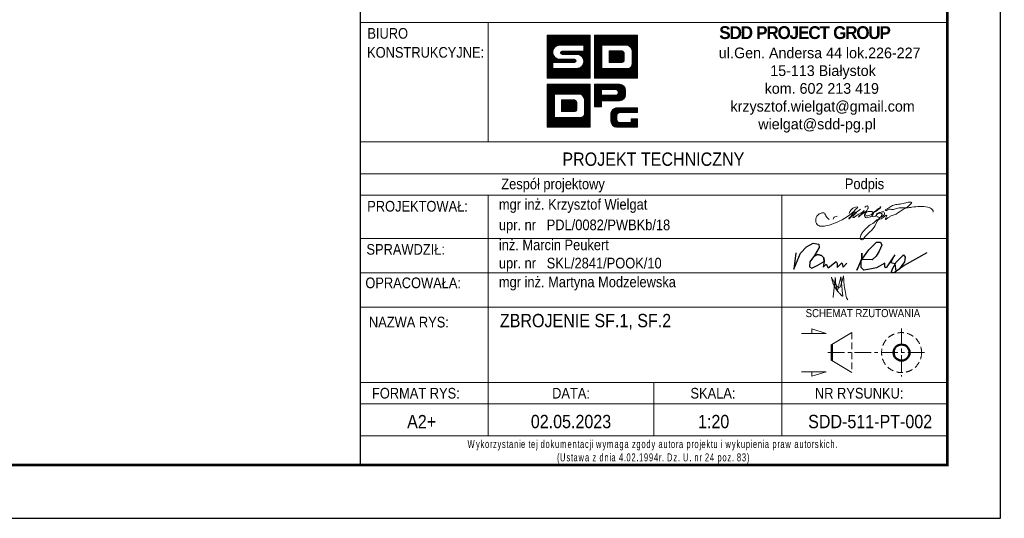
# Model space of a CAD drawing. Extents: x 252961 to 267695, y -113989 to -104075.
# Tile 7 of 12: x 263404 to 267095, y -113989 to -112120. Entities that reach past the tile are written whole.
import ezdxf
from ezdxf.enums import TextEntityAlignment as Align

# ---------------------------------------------------------------- set-up
doc = ezdxf.new("R2010")
doc.units = 0
doc.header["$LTSCALE"] = 5
doc.header["$MEASUREMENT"] = 0
doc.linetypes.add('HIDDEN', pattern=[0.375, 0.25, -0.125])
doc.linetypes.add('MITTE', pattern=[2, 1.25, -0.25, 0.25, -0.25])
doc.layers.add('_FORMATKA', color=8, linetype='Continuous', lineweight=15, plot=False)
for name, color, linetype, lineweight in [('_RAMKA', 7, 'Continuous', 35), ('PS_DIM', 4, 'Continuous', 13), ('PS_HIDDEN', 2, 'HIDDEN', 13), ('PS_MIDLINE', 5, 'MITTE', 13), ('PS_POS', 1, 'Continuous', 15), ('PS_SOLID', 7, 'Continuous', 20), ('PS_TEXT', 3, 'Continuous', 13)]:
    doc.layers.add(name, color=color, linetype=linetype, lineweight=lineweight)
doc.layers.add('_tabelka', color=7, linetype='Continuous')
doc.styles.add('gil', font='GIL_____.TTF', dxfattribs={"width": 0.9})

# ---------------------------------------------------------------- blocks, each defined once
blk = doc.blocks.new('*U19')
at = {"layer": '_FORMATKA', "lineweight": -3}
blk.add_lwpolyline([(-700, 0), (0, 0), (0, 420), (-700, 420)], close=True, dxfattribs=at)
at = {"layer": '_RAMKA', "lineweight": -3, "const_width": 0.5}
blk.add_lwpolyline([(-670, 10), (-10, 10), (-10, 410), (-670, 410)], close=True, dxfattribs=at)
blk = doc.blocks.new('A$C077725B1')
at = {"layer": 'PS_SOLID', "color": 5, "lineweight": 25}
for points in [[(0.45, 3.96), (0, 0.74), (1.35, 3.86), (2.53, 5.09), (3.87, 5.86), (4.96, 5.66), (5.03, 4.97), (4.09, 3.39), (3.17, 2.17), (3.12, 1.2), (3.6, 0.93), (4.61, 1.41), (5.99, 2.21), (5.97, 2.95), (5.49, 3.43), (4.71, 3.58), (3.95, 3.2), (4.71, 3.58), (5.49, 3.43), (5.97, 2.95), (5.99, 2.21), (5.79, 1.09), (6.4, 1.71), (6.83, 0.96), (8.36, 2.21), (8.58, 1.82), (8.58, 1.03), (9.53, 1.97), (9.77, 1.14), (10.51, 1.89)], [(26.25, 3.91), (21.8, 1.47), (19.81, 0), (19.26, 0), (19.47, 0.79), (20.21, 2.08), (21.68, 3.55), (21.99, 3.05), (21.86, 2.14), (20.81, 0.74), (20.25, 0.33), (20.03, 1.78), (19.17, 1.98), (19.96, 3.54), (18.27, 0.97), (18, 1.12), (18, 1.91), (16.37, 0.97), (15.05, 0.72), (13.81, 0.54), (13.29, 1.06), (13.29, 2.56), (12.47, 0.52), (13.42, 2.59), (13.42, 3.89), (13.42, 2.59), (14.85, 4.56), (16.34, 6.04), (17.15, 6.01), (17.36, 5.44), (16.89, 4.25), (16.25, 3.31), (15.51, 2.56), (13.42, 2.59)]]:
    blk.add_lwpolyline(points, dxfattribs=at)
blk = doc.blocks.new('tabela_rys')
at = {"layer": '_tabelka', "color": 251, "lineweight": 15}
for p, q in [((131.62, 90.73), (21.62, 90.73)), ((45.62, 68.32), (45.62, 90.73)), ((21.62, 68.32), (131.48, 68.32)), ((131.62, 62.32), (21.62, 62.32)), ((21.62, 58.32), (131.62, 58.32)), ((21.62, 58.32), (131.62, 58.32)), ((45.62, 58.32), (45.62, 37.33)), ((100.62, 58.32), (100.62, 37.33)), ((21.62, 50.24), (131.62, 50.24)), ((21.62, 43.79), (131.62, 43.79)), ((21.62, 37.33), (131.62, 37.33)), ((21.62, 37.33), (131.62, 37.33)), ((21.62, 37.33), (131.62, 37.33)), ((21.62, 37.33), (131.62, 37.33)), ((21.62, 37.33), (131.62, 37.33)), ((21.62, 37.33), (131.62, 37.33)), ((21.62, 37.33), (131.62, 37.33)), ((21.62, 37.33), (131.62, 37.33)), ((45.62, 37.33), (45.62, 23.22)), ((100.62, 37.33), (100.62, 13.22)), ((21.62, 23.22), (131.62, 23.22)), ((131.62, 23.22), (21.62, 23.22)), ((45.62, 23.22), (45.62, 13.22)), ((76.62, 23.22), (76.62, 13.22)), ((21.62, 19.22), (131.62, 19.22)), ((21.62, 13.22), (131.62, 13.22))]:
    blk.add_line(p, q, dxfattribs=at)
at = {"layer": '_tabelka', "color": 251, "lineweight": 30}
blk.add_lwpolyline([(131.62, 123.55), (21.62, 123.55), (21.62, 7.77), (131.62, 7.77)], close=True, dxfattribs=at)
at = {"layer": 'PS_DIM', "color": 12, "true_color": 0xc90603}
for p, q in [((56.62, 88.27), (56.68, 88.33)), ((56.62, 88.1), (56.84, 88.33)), ((56.62, 87.93), (57.01, 88.33)), ((56.62, 87.76), (57.18, 88.33)), ((56.62, 87.59), (57.35, 88.33)), ((56.62, 87.43), (57.52, 88.33)), ((56.62, 87.26), (57.69, 88.33)), ((56.62, 87.09), (57.86, 88.33)), ((56.62, 86.92), (58.02, 88.33)), ((56.62, 86.75), (58.19, 88.33)), ((56.62, 86.58), (58.36, 88.33)), ((56.62, 86.42), (58.53, 88.33)), ((56.62, 86.25), (58.7, 88.33)), ((56.62, 86.08), (58.87, 88.33)), ((56.62, 85.91), (59.03, 88.33)), ((56.62, 85.74), (59.2, 88.33)), ((56.62, 85.57), (59.37, 88.33)), ((56.62, 85.41), (59.54, 88.33)), ((56.62, 85.24), (59.71, 88.33)), ((56.62, 85.07), (59.88, 88.33)), ((56.62, 84.9), (60.04, 88.33)), ((56.62, 84.73), (60.21, 88.33)), ((56.62, 88.33), (64.68, 88.33)), ((56.62, 80.27), (56.62, 88.33)), ((58.28, 86.23), (60.38, 88.33)), ((58.6, 86.38), (60.55, 88.33)), ((58.82, 86.43), (60.72, 88.33)), ((59, 86.45), (60.89, 88.33)), ((59.17, 86.45), (61.05, 88.33)), ((59.34, 86.45), (61.22, 88.33)), ((59.51, 86.45), (61.39, 88.33)), ((59.68, 86.45), (61.56, 88.33)), ((59.85, 86.45), (61.73, 88.33)), ((60.01, 86.45), (61.9, 88.33)), ((60.18, 86.45), (62.06, 88.33)), ((60.35, 86.45), (62.23, 88.33)), ((60.52, 86.45), (62.4, 88.33)), ((60.69, 86.45), (62.57, 88.33)), ((60.86, 86.45), (62.74, 88.33)), ((61.02, 86.45), (62.91, 88.33)), ((61.19, 86.45), (63.07, 88.33)), ((61.36, 86.45), (63.24, 88.33)), ((61.53, 86.45), (63.41, 88.33)), ((61.7, 86.45), (63.58, 88.33)), ((61.87, 86.45), (63.75, 88.33)), ((62.04, 86.45), (63.92, 88.33)), ((62.2, 86.45), (64.09, 88.33)), ((62.37, 86.45), (64.25, 88.33)), ((62.54, 86.45), (64.42, 88.33)), ((62.71, 86.45), (64.59, 88.33)), ((62.88, 86.45), (64.68, 88.25)), ((63.05, 86.45), (64.68, 88.08)), ((63.21, 86.45), (64.68, 87.91)), ((63.38, 86.45), (64.68, 87.74)), ((63.51, 86.4), (64.68, 87.58)), ((63.51, 86.23), (64.68, 87.41)), ((63.51, 86.07), (64.68, 87.24)), ((63.51, 85.9), (64.68, 87.07)), ((63.51, 85.73), (64.68, 86.9)), ((63.51, 85.56), (64.68, 86.73)), ((64.68, 88.33), (64.68, 80.27)), ((65.5, 88.33), (73.56, 88.33)), ((65.5, 80.27), (65.5, 88.33)), ((65.5, 88.2), (65.63, 88.33)), ((65.5, 88.03), (65.8, 88.33)), ((65.5, 87.86), (65.97, 88.33)), ((65.5, 87.69), (66.14, 88.33)), ((65.5, 87.52), (66.3, 88.33)), ((65.5, 87.35), (66.47, 88.33)), ((65.5, 87.18), (66.64, 88.33)), ((65.5, 87.02), (66.81, 88.33)), ((65.5, 86.85), (66.98, 88.33)), ((65.5, 86.68), (67.15, 88.33)), ((65.5, 86.51), (67.31, 88.33)), ((65.5, 86.34), (67.48, 88.33)), ((65.5, 86.17), (67.65, 88.33)), ((65.5, 86.01), (67.82, 88.33)), ((65.5, 85.84), (67.99, 88.33)), ((65.5, 85.67), (68.16, 88.33)), ((65.5, 85.5), (68.32, 88.33)), ((65.5, 85.33), (68.49, 88.33)), ((65.5, 85.16), (68.66, 88.33)), ((66.95, 86.45), (68.83, 88.33)), ((67.12, 86.45), (69, 88.33)), ((67.28, 86.45), (69.17, 88.33)), ((67.45, 86.45), (69.33, 88.33)), ((67.62, 86.45), (69.5, 88.33)), ((67.79, 86.45), (69.67, 88.33)), ((67.96, 86.45), (69.84, 88.33)), ((68.13, 86.45), (70.01, 88.33)), ((68.29, 86.45), (70.18, 88.33)), ((68.46, 86.45), (70.34, 88.33)), ((68.63, 86.45), (70.51, 88.33)), ((68.8, 86.45), (70.68, 88.33)), ((68.97, 86.45), (70.85, 88.33)), ((69.14, 86.45), (71.02, 88.33)), ((69.31, 86.45), (71.19, 88.33)), ((69.47, 86.45), (71.35, 88.33)), ((69.64, 86.45), (71.52, 88.33)), ((69.81, 86.45), (71.69, 88.33)), ((69.98, 86.45), (71.86, 88.33)), ((70.15, 86.45), (72.03, 88.33)), ((70.32, 86.45), (72.2, 88.33)), ((70.48, 86.45), (72.37, 88.33)), ((70.65, 86.45), (72.53, 88.33)), ((70.82, 86.45), (72.7, 88.33)), ((70.99, 86.45), (72.87, 88.33)), ((71.16, 86.45), (73.04, 88.33)), ((71.33, 86.45), (73.21, 88.33)), ((71.49, 86.45), (73.38, 88.33)), ((71.66, 86.44), (73.54, 88.33)), ((71.79, 86.41), (73.56, 88.18)), ((71.91, 86.36), (73.56, 88.01)), ((72.02, 86.3), (73.56, 87.84)), ((72.12, 86.23), (73.56, 87.67)), ((72.21, 86.15), (73.56, 87.5)), ((72.29, 86.06), (73.56, 87.33)), ((72.36, 85.97), (73.56, 87.17)), ((72.43, 85.86), (73.56, 87)), ((72.48, 85.75), (73.56, 86.83)), ((73.56, 88.33), (73.56, 80.27)), ((56.62, 84.56), (57.91, 85.86)), ((56.62, 84.4), (57.76, 85.54)), ((56.62, 84.23), (57.71, 85.32)), ((56.62, 84.06), (57.69, 85.14)), ((56.62, 83.89), (57.7, 84.98)), ((63.51, 86.45), (59.01, 86.45)), ((59.14, 85.07), (59.39, 85.32)), ((59.16, 84.92), (59.56, 85.32)), ((59.22, 84.81), (59.73, 85.32)), ((59.32, 84.74), (59.9, 85.32)), ((59.44, 85.32), (63.51, 85.32)), ((59.47, 84.72), (60.07, 85.32)), ((59.64, 84.72), (60.24, 85.32)), ((59.81, 84.72), (60.41, 85.32)), ((59.97, 84.72), (60.57, 85.32)), ((60.14, 84.72), (60.74, 85.32)), ((60.31, 84.72), (60.91, 85.32)), ((60.48, 84.72), (61.08, 85.32)), ((60.65, 84.72), (61.25, 85.32)), ((60.82, 84.72), (61.42, 85.32)), ((60.98, 84.72), (61.58, 85.32)), ((61.15, 84.72), (61.75, 85.32)), ((61.32, 84.72), (61.92, 85.32)), ((61.49, 84.72), (62.09, 85.32)), ((61.66, 84.72), (62.26, 85.32)), ((61.83, 84.72), (62.43, 85.32)), ((61.99, 84.72), (62.59, 85.32)), ((62.16, 84.72), (62.76, 85.32)), ((62.32, 84.71), (62.93, 85.32)), ((62.47, 84.69), (63.1, 85.32)), ((62.6, 84.66), (63.27, 85.32)), ((62.72, 84.61), (63.44, 85.32)), ((62.84, 84.55), (64.68, 86.4)), ((62.94, 84.49), (64.68, 86.23)), ((63.04, 84.42), (64.68, 86.06)), ((63.12, 84.34), (64.68, 85.89)), ((63.2, 84.25), (64.68, 85.72)), ((63.28, 84.15), (64.68, 85.55)), ((63.34, 84.05), (64.68, 85.39)), ((63.4, 83.93), (64.68, 85.22)), ((63.44, 83.81), (64.68, 85.05)), ((63.51, 85.39), (64.68, 86.56)), ((63.51, 85.32), (63.51, 86.45)), ((65.5, 85), (66.88, 86.38)), ((65.5, 84.83), (66.88, 86.21)), ((65.5, 84.66), (66.88, 86.04)), ((65.5, 84.49), (66.88, 85.87)), ((65.5, 84.32), (66.88, 85.71)), ((65.5, 84.15), (66.88, 85.54)), ((65.5, 83.99), (66.88, 85.37)), ((65.5, 83.82), (66.88, 85.2)), ((65.5, 83.65), (66.88, 85.03)), ((66.88, 86.45), (66.88, 82.1)), ((71.64, 86.45), (66.88, 86.45)), ((66.88, 86.45), (66.88, 82.1)), ((68.1, 86.45), (66.88, 86.45)), ((68.24, 85.39), (68.24, 83.22)), ((70.68, 85.39), (68.24, 85.39)), ((68.24, 85.39), (68.24, 83.22)), ((70.68, 85.39), (68.24, 85.39)), ((68.24, 85.38), (68.25, 85.39)), ((68.24, 85.22), (68.42, 85.39)), ((68.24, 85.05), (68.59, 85.39)), ((68.24, 84.88), (68.76, 85.39)), ((68.24, 84.71), (68.93, 85.39)), ((68.24, 84.54), (69.09, 85.39)), ((68.24, 84.37), (69.26, 85.39)), ((68.24, 84.21), (69.43, 85.39)), ((68.24, 84.04), (69.6, 85.39)), ((68.24, 83.87), (69.77, 85.39)), ((68.24, 83.7), (69.94, 85.39)), ((68.24, 83.53), (70.1, 85.39)), ((68.24, 83.36), (70.27, 85.39)), ((68.27, 83.22), (70.44, 85.39)), ((71.64, 86.45), (68.43, 86.45)), ((68.43, 83.22), (70.61, 85.39)), ((68.6, 83.22), (70.75, 85.36)), ((68.77, 83.22), (70.85, 85.3)), ((68.94, 83.22), (70.94, 85.22)), ((69.11, 83.22), (71.01, 85.12)), ((69.28, 83.22), (71.06, 85)), ((72.52, 85.62), (73.56, 86.66)), ((72.54, 85.48), (73.56, 86.49)), ((72.55, 85.32), (73.56, 86.32)), ((72.55, 85.15), (73.56, 86.15)), ((72.55, 84.98), (73.56, 85.99)), ((72.55, 84.81), (73.56, 85.82)), ((72.55, 84.64), (73.56, 85.65)), ((72.55, 84.47), (73.56, 85.48)), ((72.55, 82.89), (72.55, 85.32)), ((72.55, 82.89), (72.55, 85.32)), ((72.55, 84.3), (73.56, 85.31)), ((72.55, 84.14), (73.56, 85.14)), ((72.55, 83.97), (73.56, 84.98)), ((56.62, 83.72), (57.73, 84.83)), ((56.62, 83.55), (57.77, 84.7)), ((56.62, 83.39), (57.81, 84.58)), ((56.62, 83.22), (57.87, 84.47)), ((56.62, 83.05), (57.94, 84.37)), ((56.62, 82.88), (58.01, 84.28)), ((56.62, 82.71), (58.09, 84.19)), ((56.62, 82.54), (58.18, 84.11)), ((56.62, 82.38), (58.28, 84.04)), ((56.62, 82.21), (58.39, 83.98)), ((56.62, 82.04), (57.69, 83.12)), ((61.76, 83.22), (57.69, 83.22)), ((57.69, 83.22), (57.69, 82.1)), ((57.8, 83.22), (58.5, 83.92)), ((57.97, 83.22), (58.62, 83.88)), ((58.14, 83.22), (58.76, 83.84)), ((58.31, 83.22), (58.91, 83.82)), ((58.47, 83.22), (59.07, 83.82)), ((58.64, 83.22), (59.24, 83.82)), ((58.81, 83.22), (59.41, 83.82)), ((58.98, 83.22), (59.58, 83.82)), ((59.01, 83.82), (61.76, 83.82)), ((59.15, 83.22), (59.75, 83.82)), ((59.32, 83.22), (59.92, 83.82)), ((62.19, 84.72), (59.44, 84.72)), ((59.48, 83.22), (60.08, 83.82)), ((59.65, 83.22), (60.25, 83.82)), ((59.82, 83.22), (60.42, 83.82)), ((59.99, 83.22), (60.59, 83.82)), ((60.16, 83.22), (60.76, 83.82)), ((60.33, 83.22), (60.93, 83.82)), ((60.49, 83.22), (61.09, 83.82)), ((60.66, 83.22), (61.26, 83.82)), ((60.83, 83.22), (61.43, 83.82)), ((61, 83.22), (61.6, 83.82)), ((61.07, 80.27), (64.68, 83.87)), ((61.17, 83.22), (61.77, 83.82)), ((61.24, 80.27), (64.68, 83.7)), ((61.34, 83.22), (61.9, 83.79)), ((61.41, 80.27), (64.68, 83.53)), ((61.5, 83.22), (61.99, 83.71)), ((61.58, 80.27), (64.68, 83.37)), ((61.67, 83.22), (62.05, 83.6)), ((61.75, 80.27), (64.68, 83.2)), ((61.86, 83.24), (62.05, 83.43)), ((63.15, 82.51), (64.68, 84.04)), ((63.42, 82.95), (64.68, 84.21)), ((63.48, 83.68), (64.68, 84.88)), ((63.49, 83.18), (64.68, 84.38)), ((63.5, 83.53), (64.68, 84.71)), ((63.51, 83.37), (64.68, 84.54)), ((65.5, 83.48), (66.88, 84.86)), ((65.5, 83.31), (66.88, 84.7)), ((65.5, 83.14), (66.88, 84.53)), ((65.5, 82.98), (66.88, 84.36)), ((65.5, 82.81), (66.88, 84.19)), ((65.5, 82.64), (66.88, 84.02)), ((65.5, 82.47), (66.88, 83.85)), ((65.5, 82.3), (66.88, 83.69)), ((65.5, 82.13), (66.88, 83.52)), ((65.5, 81.96), (66.88, 83.35)), ((65.5, 81.8), (66.88, 83.18)), ((68.24, 83.22), (70.68, 83.22)), ((68.24, 83.22), (70.68, 83.22)), ((69.44, 83.22), (71.08, 84.85)), ((69.61, 83.22), (71.08, 84.68)), ((69.78, 83.22), (71.08, 84.52)), ((69.95, 83.22), (71.08, 84.35)), ((70.12, 83.22), (71.08, 84.18)), ((70.29, 83.22), (71.08, 84.01)), ((70.36, 80.27), (73.56, 83.46)), ((70.45, 83.22), (71.08, 83.84)), ((70.53, 80.27), (73.56, 83.29)), ((70.62, 83.22), (71.08, 83.67)), ((70.7, 80.27), (73.56, 83.12)), ((70.81, 83.24), (71.06, 83.48)), ((71.08, 83.62), (71.08, 84.83)), ((71.08, 83.62), (71.08, 84.83)), ((72.47, 82.54), (73.56, 83.63)), ((72.54, 82.78), (73.56, 83.8)), ((72.55, 83.8), (73.56, 84.81)), ((72.55, 83.63), (73.56, 84.64)), ((72.55, 83.46), (73.56, 84.47)), ((72.55, 83.29), (73.56, 84.3)), ((72.55, 83.13), (73.56, 84.13)), ((72.55, 82.96), (73.56, 83.97)), ((56.62, 81.87), (57.69, 82.95)), ((56.62, 81.7), (57.69, 82.78)), ((56.62, 81.53), (57.69, 82.61)), ((56.62, 81.36), (57.69, 82.44)), ((56.62, 81.2), (57.69, 82.27)), ((56.62, 81.03), (57.69, 82.1)), ((56.62, 80.86), (57.85, 82.1)), ((56.62, 80.69), (58.02, 82.1)), ((56.62, 80.52), (58.19, 82.1)), ((56.62, 80.35), (58.36, 82.1)), ((56.7, 80.27), (58.53, 82.1)), ((56.86, 80.27), (58.7, 82.1)), ((57.03, 80.27), (58.86, 82.1)), ((57.2, 80.27), (59.03, 82.1)), ((57.37, 80.27), (59.2, 82.1)), ((57.54, 80.27), (59.37, 82.1)), ((57.69, 82.1), (62.19, 82.1)), ((57.71, 80.27), (59.54, 82.1)), ((57.87, 80.27), (59.71, 82.1)), ((58.04, 80.27), (59.87, 82.1)), ((58.21, 80.27), (60.04, 82.1)), ((58.38, 80.27), (60.21, 82.1)), ((58.55, 80.27), (60.38, 82.1)), ((58.72, 80.27), (60.55, 82.1)), ((58.89, 80.27), (60.72, 82.1)), ((59.05, 80.27), (60.88, 82.1)), ((59.22, 80.27), (61.05, 82.1)), ((59.39, 80.27), (61.22, 82.1)), ((59.56, 80.27), (61.39, 82.1)), ((59.73, 80.27), (61.56, 82.1)), ((59.9, 80.27), (61.73, 82.1)), ((60.06, 80.27), (61.89, 82.1)), ((60.23, 80.27), (62.06, 82.1)), ((60.4, 80.27), (62.23, 82.1)), ((60.57, 80.27), (62.42, 82.12)), ((60.74, 80.27), (62.65, 82.18)), ((60.91, 80.27), (63.09, 82.45)), ((61.92, 80.27), (64.68, 83.03)), ((62.08, 80.27), (64.68, 82.86)), ((62.25, 80.27), (64.68, 82.69)), ((62.42, 80.27), (64.68, 82.52)), ((62.59, 80.27), (64.68, 82.36)), ((62.76, 80.27), (64.68, 82.19)), ((62.93, 80.27), (64.68, 82.02)), ((63.09, 80.27), (64.68, 81.85)), ((63.26, 80.27), (64.68, 81.68)), ((63.43, 80.27), (64.68, 81.51)), ((63.6, 80.27), (64.68, 81.35)), ((65.5, 81.63), (66.88, 83.01)), ((65.5, 81.46), (66.88, 82.84)), ((65.5, 81.29), (66.88, 82.68)), ((65.5, 81.12), (66.88, 82.51)), ((65.5, 80.95), (66.88, 82.34)), ((65.5, 80.79), (66.88, 82.17)), ((65.5, 80.62), (66.98, 82.1)), ((65.5, 80.45), (67.14, 82.1)), ((65.5, 80.28), (67.31, 82.1)), ((65.65, 80.27), (67.48, 82.1)), ((65.82, 80.27), (67.65, 82.1)), ((65.99, 80.27), (67.82, 82.1)), ((66.15, 80.27), (67.99, 82.1)), ((66.32, 80.27), (68.15, 82.1)), ((66.49, 80.27), (68.32, 82.1)), ((66.66, 80.27), (68.49, 82.1)), ((66.83, 80.27), (68.66, 82.1)), ((66.88, 82.1), (71.64, 82.1)), ((66.88, 82.1), (71.64, 82.1)), ((67, 80.27), (68.83, 82.1)), ((67.17, 80.27), (69, 82.1)), ((67.33, 80.27), (69.16, 82.1)), ((67.5, 80.27), (69.33, 82.1)), ((67.67, 80.27), (69.5, 82.1)), ((67.84, 80.27), (69.67, 82.1)), ((68.01, 80.27), (69.84, 82.1)), ((68.18, 80.27), (70.01, 82.1)), ((68.34, 80.27), (70.17, 82.1)), ((68.51, 80.27), (70.34, 82.1)), ((68.68, 80.27), (70.51, 82.1)), ((68.85, 80.27), (70.68, 82.1)), ((69.02, 80.27), (70.85, 82.1)), ((69.19, 80.27), (71.02, 82.1)), ((69.35, 80.27), (71.19, 82.1)), ((69.52, 80.27), (71.35, 82.1)), ((69.69, 80.27), (71.52, 82.1)), ((69.86, 80.27), (71.69, 82.09)), ((70.03, 80.27), (71.86, 82.1)), ((70.2, 80.27), (72.11, 82.17)), ((70.87, 80.27), (73.56, 82.96)), ((71.04, 80.27), (73.56, 82.79)), ((71.21, 80.27), (73.56, 82.62)), ((71.37, 80.27), (73.56, 82.45)), ((71.54, 80.27), (73.56, 82.28)), ((71.71, 80.27), (73.56, 82.11)), ((71.88, 80.27), (73.56, 81.95)), ((72.05, 80.27), (73.56, 81.78)), ((72.22, 80.27), (73.56, 81.61)), ((72.38, 80.27), (73.56, 81.44)), ((72.55, 80.27), (73.56, 81.27)), ((64.68, 80.27), (56.62, 80.27)), ((63.77, 80.27), (64.68, 81.18)), ((63.94, 80.27), (64.68, 81.01)), ((64.1, 80.27), (64.68, 80.84)), ((64.27, 80.27), (64.68, 80.67)), ((64.44, 80.27), (64.68, 80.5)), ((64.61, 80.27), (64.68, 80.33)), ((73.56, 80.27), (65.5, 80.27)), ((72.72, 80.27), (73.56, 81.1)), ((72.89, 80.27), (73.56, 80.93)), ((73.06, 80.27), (73.56, 80.77)), ((73.23, 80.27), (73.56, 80.6)), ((73.4, 80.27), (73.56, 80.43)), ((56.62, 79.14), (64.68, 79.14)), ((56.62, 71.08), (56.62, 79.14)), ((56.62, 79.14), (64.68, 79.14)), ((56.62, 71.08), (56.62, 79.14)), ((56.62, 79.01), (56.75, 79.14)), ((56.62, 78.84), (56.92, 79.14)), ((56.62, 78.67), (57.09, 79.14)), ((56.62, 78.5), (57.25, 79.14)), ((56.62, 78.33), (57.42, 79.14)), ((56.62, 78.17), (57.59, 79.14)), ((56.62, 78), (57.76, 79.14)), ((56.62, 77.83), (57.93, 79.14)), ((56.62, 77.66), (58.1, 79.14)), ((56.62, 77.49), (58.27, 79.14)), ((56.62, 77.32), (58.43, 79.14)), ((56.62, 77.16), (58.6, 79.14)), ((56.62, 76.99), (58.77, 79.14)), ((56.62, 76.82), (58.94, 79.14)), ((56.62, 76.65), (59.11, 79.14)), ((56.62, 76.48), (59.28, 79.14)), ((56.62, 76.31), (59.44, 79.14)), ((56.62, 76.15), (59.61, 79.14)), ((56.62, 75.98), (59.78, 79.14)), ((58.07, 77.26), (59.95, 79.14)), ((58.24, 77.26), (60.12, 79.14)), ((58.4, 77.26), (60.29, 79.14)), ((58.57, 77.26), (60.45, 79.14)), ((58.74, 77.26), (60.62, 79.14)), ((58.91, 77.26), (60.79, 79.14)), ((59.08, 77.26), (60.96, 79.14)), ((59.25, 77.26), (61.13, 79.14)), ((59.41, 77.26), (61.3, 79.14)), ((59.58, 77.26), (61.46, 79.14)), ((59.75, 77.26), (61.63, 79.14)), ((59.92, 77.26), (61.8, 79.14)), ((60.09, 77.26), (61.97, 79.14)), ((60.26, 77.26), (62.14, 79.14)), ((60.42, 77.26), (62.31, 79.14)), ((60.59, 77.26), (62.47, 79.14)), ((60.76, 77.26), (62.64, 79.14)), ((60.93, 77.26), (62.81, 79.14)), ((61.1, 77.26), (62.98, 79.14)), ((61.27, 77.26), (63.15, 79.14)), ((61.44, 77.26), (63.32, 79.14)), ((61.6, 77.26), (63.48, 79.14)), ((61.77, 77.26), (63.65, 79.14)), ((61.94, 77.26), (63.82, 79.14)), ((62.11, 77.26), (63.99, 79.14)), ((62.28, 77.26), (64.16, 79.14)), ((62.45, 77.26), (64.33, 79.14)), ((62.61, 77.26), (64.5, 79.14)), ((62.78, 77.26), (64.66, 79.14)), ((62.91, 77.22), (64.68, 78.99)), ((63.03, 77.17), (64.68, 78.82)), ((63.14, 77.11), (64.68, 78.65)), ((63.24, 77.04), (64.68, 78.48)), ((63.33, 76.96), (64.68, 78.31)), ((63.41, 76.88), (64.68, 78.15)), ((63.48, 76.78), (64.68, 77.98)), ((63.55, 76.67), (64.68, 77.81)), ((63.6, 76.56), (64.68, 77.64)), ((64.68, 79.14), (64.68, 71.08)), ((64.68, 79.14), (64.68, 71.08)), ((56.62, 75.81), (58, 77.19)), ((56.62, 75.64), (58, 77.02)), ((56.62, 75.47), (58, 76.86)), ((56.62, 75.3), (58, 76.69)), ((56.62, 75.13), (58, 76.52)), ((56.62, 74.97), (58, 76.35)), ((56.62, 74.8), (58, 76.18)), ((56.62, 74.63), (58, 76.01)), ((56.62, 74.46), (58, 75.85)), ((56.62, 74.29), (58, 75.68)), ((58, 77.26), (58, 72.91)), ((62.76, 77.26), (58, 77.26)), ((58, 77.26), (58, 72.91)), ((62.76, 77.26), (58, 77.26)), ((58, 77.26), (58, 72.91)), ((62.76, 77.26), (58, 77.26)), ((59.36, 76.21), (59.36, 74.03)), ((61.8, 76.21), (59.36, 76.21)), ((59.36, 76.2), (59.37, 76.21)), ((59.36, 76.03), (59.54, 76.21)), ((59.36, 75.86), (59.71, 76.21)), ((59.36, 75.69), (59.88, 76.21)), ((59.36, 75.52), (60.05, 76.21)), ((59.36, 75.36), (60.21, 76.21)), ((59.36, 75.19), (60.38, 76.21)), ((59.36, 75.02), (60.55, 76.21)), ((59.36, 74.85), (60.72, 76.21)), ((59.36, 74.68), (60.89, 76.21)), ((59.36, 74.51), (61.06, 76.21)), ((59.36, 74.35), (61.22, 76.21)), ((59.36, 74.18), (61.39, 76.21)), ((59.36, 76.21), (59.36, 74.03)), ((61.8, 76.21), (59.36, 76.21)), ((59.36, 76.21), (59.36, 74.03)), ((61.8, 76.21), (59.36, 76.21)), ((59.39, 74.03), (61.56, 76.21)), ((59.55, 74.03), (61.73, 76.21)), ((59.72, 74.03), (61.87, 76.18)), ((59.89, 74.03), (61.97, 76.11)), ((60.06, 74.03), (62.06, 76.03)), ((60.23, 74.03), (62.13, 75.93)), ((60.4, 74.03), (62.18, 75.81)), ((60.56, 74.03), (62.2, 75.66)), ((63.64, 76.43), (64.68, 77.47)), ((63.66, 76.29), (64.68, 77.3)), ((63.67, 76.13), (64.68, 77.14)), ((63.67, 75.96), (64.68, 76.97)), ((63.67, 75.79), (64.68, 76.8)), ((63.67, 75.62), (64.68, 76.63)), ((63.67, 75.45), (64.68, 76.46)), ((63.67, 75.29), (64.68, 76.29)), ((63.67, 73.7), (63.67, 76.13)), ((63.67, 73.7), (63.67, 76.13)), ((63.67, 73.7), (63.67, 76.13)), ((63.67, 75.12), (64.68, 76.13)), ((63.67, 74.95), (64.68, 75.96)), ((63.67, 74.78), (64.68, 75.79)), ((56.62, 74.12), (58, 75.51)), ((56.62, 73.96), (58, 75.34)), ((56.62, 73.79), (58, 75.17)), ((56.62, 73.62), (58, 75)), ((56.62, 73.45), (58, 74.84)), ((56.62, 73.28), (58, 74.67)), ((56.62, 73.11), (58, 74.5)), ((56.62, 72.95), (58, 74.33)), ((56.62, 72.78), (58, 74.16)), ((56.62, 72.61), (58, 73.99)), ((56.62, 72.44), (58, 73.82)), ((59.36, 74.03), (61.8, 74.03)), ((59.36, 74.03), (61.8, 74.03)), ((59.36, 74.03), (61.8, 74.03)), ((60.73, 74.03), (62.2, 75.5)), ((60.9, 74.03), (62.2, 75.33)), ((61.07, 74.03), (62.2, 75.16)), ((61.24, 74.03), (62.2, 74.99)), ((61.41, 74.03), (62.2, 74.82)), ((61.48, 71.08), (64.68, 74.27)), ((61.57, 74.03), (62.2, 74.65)), ((61.65, 71.08), (64.68, 74.1)), ((61.74, 74.03), (62.2, 74.49)), ((61.82, 71.08), (64.68, 73.94)), ((61.93, 74.05), (62.18, 74.29)), ((62.2, 74.43), (62.2, 75.64)), ((62.2, 74.43), (62.2, 75.64)), ((62.2, 74.43), (62.2, 75.64)), ((63.59, 73.35), (64.68, 74.44)), ((63.66, 73.59), (64.68, 74.61)), ((63.67, 74.61), (64.68, 75.62)), ((63.67, 74.44), (64.68, 75.45)), ((63.67, 74.28), (64.68, 75.28)), ((63.67, 74.11), (64.68, 75.12)), ((63.67, 73.94), (64.68, 74.95)), ((63.67, 73.77), (64.68, 74.78)), ((56.62, 72.27), (58, 73.66)), ((56.62, 72.1), (58, 73.49)), ((56.62, 71.94), (58, 73.32)), ((56.62, 71.77), (58, 73.15)), ((56.62, 71.6), (58, 72.98)), ((56.62, 71.43), (58.1, 72.91)), ((56.62, 71.26), (58.26, 72.91)), ((56.62, 71.09), (58.43, 72.91)), ((56.77, 71.08), (58.6, 72.91)), ((56.94, 71.08), (58.77, 72.91)), ((57.11, 71.08), (58.94, 72.91)), ((57.27, 71.08), (59.11, 72.91)), ((57.44, 71.08), (59.27, 72.91)), ((57.61, 71.08), (59.44, 72.91)), ((57.78, 71.08), (59.61, 72.91)), ((57.95, 71.08), (59.78, 72.91)), ((58, 72.91), (62.76, 72.91)), ((58, 72.91), (62.76, 72.91)), ((58, 72.91), (62.76, 72.91)), ((58.12, 71.08), (59.95, 72.91)), ((58.28, 71.08), (60.12, 72.91)), ((58.45, 71.08), (60.28, 72.91)), ((58.62, 71.08), (60.45, 72.91)), ((58.79, 71.08), (60.62, 72.91)), ((58.96, 71.08), (60.79, 72.91)), ((59.13, 71.08), (60.96, 72.91)), ((59.3, 71.08), (61.13, 72.91)), ((59.46, 71.08), (61.29, 72.91)), ((59.63, 71.08), (61.46, 72.91)), ((59.8, 71.08), (61.63, 72.91)), ((59.97, 71.08), (61.8, 72.91)), ((60.14, 71.08), (61.97, 72.91)), ((60.31, 71.08), (62.14, 72.91)), ((60.47, 71.08), (62.3, 72.91)), ((60.64, 71.08), (62.47, 72.91)), ((60.81, 71.08), (62.64, 72.91)), ((60.98, 71.08), (62.81, 72.9)), ((61.15, 71.08), (62.98, 72.91)), ((61.32, 71.08), (63.22, 72.99)), ((61.99, 71.08), (64.68, 73.77)), ((62.16, 71.08), (64.68, 73.6)), ((62.33, 71.08), (64.68, 73.43)), ((62.49, 71.08), (64.68, 73.26)), ((62.66, 71.08), (64.68, 73.09)), ((62.83, 71.08), (64.68, 72.93)), ((63, 71.08), (64.68, 72.76)), ((63.17, 71.08), (64.68, 72.59)), ((63.34, 71.08), (64.68, 72.42)), ((63.5, 71.08), (64.68, 72.25)), ((63.67, 71.08), (64.68, 72.08)), ((64.68, 71.08), (56.62, 71.08)), ((64.68, 71.08), (56.62, 71.08)), ((63.84, 71.08), (64.68, 71.92)), ((64.01, 71.08), (64.68, 71.75)), ((64.18, 71.08), (64.68, 71.58)), ((64.35, 71.08), (64.68, 71.41)), ((64.51, 71.08), (64.68, 71.24))]:
    blk.add_line(p, q, dxfattribs=at)
at = {"layer": 'PS_DIM', "color": 18, "true_color": 0x000000}
for p, q in [((65.5, 79.11), (65.53, 79.14)), ((65.5, 78.95), (65.69, 79.14)), ((65.5, 78.79), (65.85, 79.14)), ((65.5, 78.63), (66.01, 79.14)), ((65.5, 78.47), (66.17, 79.14)), ((65.5, 78.31), (66.33, 79.14)), ((65.5, 78.15), (66.49, 79.14)), ((65.5, 77.99), (66.65, 79.14)), ((65.5, 77.83), (66.81, 79.14)), ((65.5, 77.67), (66.97, 79.14)), ((65.5, 77.51), (67.13, 79.14)), ((65.5, 77.35), (67.29, 79.14)), ((65.5, 77.19), (67.45, 79.14)), ((65.5, 77.03), (67.61, 79.14)), ((65.5, 76.87), (67.77, 79.14)), ((65.5, 79.14), (65.5, 74.87)), ((70.17, 79.14), (65.5, 79.14)), ((65.5, 76.71), (66.86, 78.07)), ((65.5, 76.55), (66.86, 77.91)), ((65.5, 76.39), (66.86, 77.75)), ((65.5, 76.23), (66.86, 77.59)), ((66.86, 78.12), (66.86, 77.06)), ((69.51, 78.12), (66.86, 78.12)), ((66.92, 78.12), (67.93, 79.14)), ((67.08, 78.12), (68.09, 79.14)), ((67.23, 78.12), (68.25, 79.14)), ((67.39, 78.12), (68.41, 79.14)), ((67.55, 78.12), (68.57, 79.14)), ((67.71, 78.12), (68.73, 79.14)), ((67.87, 78.12), (68.89, 79.14)), ((68.03, 78.12), (69.05, 79.14)), ((68.19, 78.12), (69.21, 79.14)), ((68.35, 78.12), (69.37, 79.14)), ((68.51, 78.12), (69.53, 79.14)), ((68.67, 78.12), (69.69, 79.14)), ((68.83, 78.12), (69.85, 79.14)), ((68.84, 76.05), (71.24, 78.46)), ((68.99, 78.12), (70.01, 79.14)), ((69, 76.05), (71.29, 78.34)), ((69.15, 78.12), (70.17, 79.14)), ((69.16, 76.05), (71.33, 78.22)), ((69.31, 78.12), (70.32, 79.13)), ((69.32, 76.05), (71.35, 78.08)), ((69.47, 78.12), (70.45, 79.11)), ((69.48, 76.05), (71.36, 77.93)), ((69.62, 78.11), (70.58, 79.07)), ((69.64, 76.05), (71.36, 77.77)), ((69.74, 78.07), (70.69, 79.02)), ((69.8, 76.05), (71.36, 77.61)), ((69.83, 78), (70.79, 78.96)), ((69.9, 77.91), (70.89, 78.9)), ((69.91, 77.28), (71.19, 78.56)), ((69.96, 77.81), (70.97, 78.83)), ((69.98, 77.67), (71.05, 78.74)), ((69.98, 77.52), (71.13, 78.66)), ((69.99, 77.54), (69.99, 77.65)), ((71.36, 77.23), (71.36, 77.95)), ((65.5, 76.07), (66.86, 77.43)), ((65.5, 75.91), (66.86, 77.27)), ((65.5, 75.75), (66.86, 77.11)), ((65.5, 75.59), (66.97, 77.06)), ((65.5, 75.43), (67.13, 77.06)), ((65.5, 75.27), (67.29, 77.06)), ((65.5, 75.11), (67.45, 77.06)), ((65.5, 74.95), (67.61, 77.06)), ((65.58, 74.87), (67.77, 77.06)), ((65.74, 74.87), (66.86, 75.99)), ((65.9, 74.87), (66.86, 75.83)), ((66.06, 74.87), (66.86, 75.67)), ((66.86, 77.06), (69.51, 77.06)), ((66.86, 74.87), (66.86, 76.05)), ((66.86, 76.05), (70.17, 76.05)), ((66.92, 76.05), (67.93, 77.06)), ((67.08, 76.05), (68.09, 77.06)), ((67.24, 76.05), (68.25, 77.06)), ((67.4, 76.05), (68.41, 77.06)), ((67.56, 76.05), (68.57, 77.06)), ((67.72, 76.05), (68.73, 77.06)), ((67.88, 76.05), (68.89, 77.06)), ((68.04, 76.05), (69.05, 77.06)), ((68.2, 76.05), (69.21, 77.06)), ((68.36, 76.05), (69.37, 77.06)), ((68.52, 76.05), (69.53, 77.06)), ((68.68, 76.05), (69.77, 77.14)), ((69.96, 76.05), (71.36, 77.45)), ((70.12, 76.05), (71.36, 77.29)), ((70.28, 76.05), (71.35, 77.12)), ((70.48, 76.09), (71.32, 76.93)), ((70.75, 76.2), (71.21, 76.66)), ((65.5, 74.87), (66.86, 74.87)), ((66.22, 74.87), (66.86, 75.51)), ((66.38, 74.87), (66.86, 75.35)), ((66.54, 74.87), (66.86, 75.19)), ((66.7, 74.87), (66.86, 75.03)), ((68.6, 73.62), (69.68, 74.7)), ((68.6, 73.45), (69.85, 74.7)), ((68.6, 73.28), (70.02, 74.7)), ((68.6, 73.11), (70.19, 74.7)), ((68.6, 72.94), (70.36, 74.7)), ((68.6, 72.77), (70.53, 74.7)), ((68.6, 72.61), (70.69, 74.7)), ((68.6, 72.44), (70.86, 74.7)), ((68.61, 73.8), (69.5, 74.69)), ((68.69, 74.04), (69.26, 74.61)), ((73.56, 74.7), (69.7, 74.7)), ((70.14, 73.82), (71.03, 74.7)), ((70.28, 73.83), (73.56, 73.83)), ((70.33, 73.83), (71.2, 74.7)), ((70.5, 73.83), (71.37, 74.7)), ((70.67, 73.83), (71.54, 74.7)), ((70.83, 73.83), (71.7, 74.7)), ((71, 73.83), (71.87, 74.7)), ((71.17, 73.83), (72.04, 74.7)), ((71.34, 73.83), (72.21, 74.7)), ((71.51, 73.83), (72.38, 74.7)), ((71.68, 73.83), (72.55, 74.7)), ((71.85, 73.83), (72.71, 74.7)), ((72.01, 73.83), (72.88, 74.7)), ((72.18, 73.83), (73.05, 74.7)), ((72.35, 73.83), (73.22, 74.7)), ((72.52, 73.83), (73.39, 74.7)), ((72.69, 73.83), (73.56, 74.7)), ((72.86, 73.83), (73.56, 74.54)), ((73.02, 73.83), (73.56, 74.37)), ((73.19, 73.83), (73.56, 74.2)), ((73.36, 73.83), (73.56, 74.03)), ((73.53, 73.83), (73.56, 73.87)), ((73.56, 73.83), (73.56, 74.7)), ((68.6, 73.6), (68.6, 72.18)), ((68.6, 72.27), (69.74, 73.42)), ((68.6, 72.1), (69.73, 73.23)), ((68.62, 71.95), (69.73, 73.06)), ((68.65, 71.82), (69.73, 72.9)), ((68.7, 71.7), (69.73, 72.73)), ((68.76, 71.59), (69.73, 72.56)), ((68.83, 71.5), (69.74, 72.4)), ((68.91, 71.41), (69.77, 72.27)), ((69, 71.33), (69.84, 72.16)), ((69.1, 71.25), (69.92, 72.07)), ((69.2, 71.19), (70.02, 72)), ((69.73, 72.49), (69.73, 73.28)), ((71.61, 71.08), (73.16, 72.62)), ((71.78, 71.08), (73.32, 72.62)), ((71.95, 71.08), (73.49, 72.62)), ((72.12, 71.08), (73.56, 72.52)), ((72.29, 71.08), (73.56, 72.35)), ((72.4, 72.54), (72.48, 72.62)), ((72.4, 72.37), (72.65, 72.62)), ((72.4, 72.2), (72.82, 72.62)), ((72.4, 72.03), (72.99, 72.62)), ((73.56, 72.62), (72.4, 72.62)), ((72.4, 72.62), (72.4, 71.94)), ((72.46, 71.08), (73.56, 72.18)), ((72.62, 71.08), (73.56, 72.01)), ((73.56, 71.08), (73.56, 72.62)), ((69.32, 71.14), (70.14, 71.96)), ((69.45, 71.1), (70.29, 71.94)), ((69.6, 71.08), (70.45, 71.94)), ((69.7, 71.08), (73.56, 71.08)), ((69.76, 71.08), (70.62, 71.94)), ((69.93, 71.08), (70.79, 71.94)), ((70.1, 71.08), (70.96, 71.94)), ((70.27, 71.08), (71.13, 71.94)), ((72.4, 71.94), (70.28, 71.94)), ((70.44, 71.08), (71.3, 71.94)), ((70.6, 71.08), (71.46, 71.94)), ((70.77, 71.08), (71.63, 71.94)), ((70.94, 71.08), (71.8, 71.94)), ((71.11, 71.08), (71.97, 71.94)), ((71.28, 71.08), (72.14, 71.94)), ((71.45, 71.08), (72.31, 71.94)), ((72.79, 71.08), (73.56, 71.84)), ((72.96, 71.08), (73.56, 71.68)), ((73.13, 71.08), (73.56, 71.51)), ((73.3, 71.08), (73.56, 71.34)), ((73.47, 71.08), (73.56, 71.17))]:
    blk.add_line(p, q, dxfattribs=at)
at = {"layer": 'PS_DIM', "color": 12, "true_color": 0xc90603}
for centre, radius, start, end in [((59.01, 85.13), 1.31, 90, 270), ((59.44, 85.02), 0.3, 90, 270), ((70.48, 84.83), 0.597, 360, 70.5288), ((70.48, 84.83), 0.597, 360, 70.5288), ((71.43, 85.34), 1.12, 358.8688, 78.9457), ((71.43, 85.34), 1.12, 358.8688, 78.9457), ((61.76, 83.52), 0.3, 270, 90), ((62.19, 83.41), 1.31, 270, 90), ((70.68, 83.62), 0.398, 270, 360), ((70.68, 83.62), 0.398, 270, 0), ((71.75, 82.9), 0.806, 262.7652, 359.6781), ((71.75, 82.9), 0.806, 262.7652, 359.6781), ((61.6, 75.64), 0.597, 360, 70.5288), ((61.6, 75.64), 0.597, 360, 70.5288), ((61.6, 75.64), 0.597, 360, 70.5288), ((62.55, 76.16), 1.12, 358.8688, 78.9457), ((62.55, 76.16), 1.12, 358.8688, 78.9457), ((62.55, 76.16), 1.12, 358.8688, 78.9457), ((61.8, 74.43), 0.398, 270, 360), ((61.8, 74.43), 0.398, 270, 360), ((61.8, 74.43), 0.398, 270, 0), ((62.87, 73.71), 0.806, 262.7652, 359.6781), ((62.87, 73.71), 0.806, 262.7652, 359.6781), ((62.87, 73.71), 0.806, 262.7652, 359.6781)]:
    blk.add_arc(centre, radius, start, end, dxfattribs=at)
at = {"layer": 'PS_DIM', "color": 18, "true_color": 0x000000}
for centre, radius, start, end in [((69.51, 77.65), 0.475, 0, 89.972), ((69.51, 77.54), 0.475, 270, 0), ((70.17, 77.95), 1.19, 0, 90), ((70.17, 77.23), 1.19, 270, 0), ((69.7, 73.6), 1.1, 90, 180), ((70.28, 73.28), 0.55, 90, 180), ((69.7, 72.18), 1.1, 180, 270), ((70.28, 72.49), 0.55, 180, 270)]:
    blk.add_arc(centre, radius, start, end, dxfattribs=at)
at = {"layer": 'PS_DIM', "color": 5, "true_color": 0x1d16e9}
for points in [[(109.48, 53.8), (108.99, 54.29), (108.79, 54.65), (108.6, 54.97), (107.99, 54.97), (107.36, 54.6), (106.97, 53.57), (107.12, 53.03), (107.77, 52.55), (108.62, 52.55), (110.32, 53), (114.18, 55.37), (114.63, 55.81), (114.9, 56.08), (114.41, 56.08), (113.23, 54.9)], [(115.36, 55.7), (113.22, 53.93), (113.18, 53.9), (113.18, 53.98), (113.33, 54.13), (113.56, 54.36), (114.45, 55.17), (114.55, 55.14), (113.99, 54.42), (113.95, 54.18), (114.03, 54.16), (114.58, 54.48), (115.19, 54.83), (115.46, 54.98), (115.73, 55.14), (115.95, 55.36), (116.04, 55.45), (116.06, 55.39), (116.02, 55.28), (115.29, 54.61), (115.06, 54.38), (115.02, 54.23), (115.14, 54.35), (115.64, 54.75), (116.77, 55.82), (116.82, 56), (116.82, 56.17), (116.69, 56.3), (116.5, 56.3), (116.26, 56.24), (116.23, 56.11), (116.23, 56)], [(116.27, 54.78), (116.4, 54.56), (116.58, 54.45), (116.96, 54.56), (117.27, 54.64), (117.58, 54.82), (117.66, 55.11), (117.19, 55.3), (116.43, 55.09), (116.18, 54.85), (116.11, 54.56), (116.28, 54.15), (116.65, 54.15), (117.64, 54.62), (118.01, 55.28), (118.3, 55.44), (118.6, 55.74), (118.91, 55.92), (119.04, 56.14), (119.09, 56.16), (118.24, 55.3), (117.84, 55.07), (117.57, 54.61), (117.57, 54.35), (118.03, 54.35), (118.3, 54.51), (118.35, 54.72), (118.63, 54.99), (119.09, 55.11), (119.38, 55.19), (119.72, 55.19), (119.86, 54.94), (119.56, 54.42), (119.25, 54.24), (118.63, 54.24), (118.45, 54.43), (118.39, 54.64), (119.46, 54.8), (119.3, 54.52), (119.18, 54.31), (118.99, 54.13), (118.15, 52.67), (115.93, 50.15), (115.75, 49.97), (115.52, 50.04), (115.33, 50.36), (115.46, 50.86), (115.83, 51.49), (116.51, 52.17), (116.97, 52.63), (117.94, 53.19), (118.45, 53.7), (119.24, 53.91), (120.28, 54.51), (120.08, 53.78), (120.47, 54.09), (120.72, 54.24), (120.96, 54.38), (121.28, 54.56), (121.66, 54.66), (123.03, 55.46), (124.83, 56.69), (124.99, 56.96), (124.75, 57.03), (124.29, 57.03), (123.37, 56.78), (122.22, 56.61), (121.4, 56.39), (120.69, 55.98), (120.26, 55.73), (120.02, 55.6), (120.05, 55.5), (120.57, 55.64), (121.34, 55.64), (122.15, 55.85), (123.03, 55.97), (124.11, 55.97), (125.01, 56.08), (128, 56.08), (128.89, 55.57), (128.97, 55.25), (128.95, 55.23)], [(111.02, 54.38), (110.58, 54.31), (110.37, 54.14), (110.28, 53.86)], [(109.92, 42.99), (110.36, 42.1), (110.66, 41.59), (111.09, 41.15), (111.38, 40.99), (111.66, 41.47), (111.96, 42.25), (112.08, 42.76), (112.2, 43.19)], [(111.71, 43.01), (111.79, 41.97), (111.9, 41.03), (111.99, 40.03), (111.99, 39.38), (111.65, 39.72), (111.22, 40.15), (110.84, 40.68), (110.65, 41.02), (110.26, 41.69), (110.08, 42.33), (109.92, 42.99)], [(110.26, 39.14), (110.35, 40.27), (110.43, 40.94), (110.49, 41.47), (110.59, 42.26), (110.65, 42.75), (110.65, 42.9)], [(110.65, 42.9), (110.68, 42.38), (110.68, 42.14), (110.7, 41.97), (110.71, 41.9), (110.76, 41.68), (110.81, 41.47), (110.84, 41.29), (110.91, 40.88), (111.01, 40.53), (111.04, 40.47), (111.14, 40.66), (111.22, 40.95), (111.29, 41.28), (111.38, 41.81), (111.5, 42.26), (111.6, 42.66), (111.71, 43.03)], [(112.2, 43.19), (112.23, 42.5), (112.33, 41.38), (112.56, 40.06), (112.77, 39.1), (112.98, 38.73)]]:
    blk.add_spline(points, degree=3, dxfattribs=at)
at = {"layer": 'PS_HIDDEN'}
blk.add_line((113.73, 32.58), (113.73, 25.08), dxfattribs=at)
blk.add_circle((123.07, 28.83), 3.75, dxfattribs=at)
at = {"layer": 'PS_MIDLINE', "ltscale": 0.5}
for p, q in [((123.07, 33.33), (123.07, 24.33)), ((109.23, 28.83), (127.57, 28.83))]:
    blk.add_line(p, q, dxfattribs=at)
at = {"layer": 'PS_POS'}
for p, q in [((109.98, 30.33), (113.73, 32.58)), ((113.73, 25.08), (109.98, 27.33))]:
    blk.add_line(p, q, dxfattribs=at)
at = {"layer": 'PS_POS', "lineweight": 50}
blk.add_line((109.98, 27.33), (109.98, 30.33), dxfattribs=at)
at = {"layer": 'PS_SOLID', "lineweight": 50}
blk.add_line((109.98, 30.33), (109.98, 27.33), dxfattribs=at)
blk.add_circle((123.07, 28.83), 1.5, dxfattribs=at)
blk.add_circle((123.07, 28.83), 1.5, dxfattribs=at)
at = {"layer": 'PS_TEXT', "color": 7}
for p, q in [((108.95, 32.44), (106.22, 33.26)), ((106.22, 33.26), (106.22, 32.44)), ((108.95, 32.44), (104.3, 32.44)), ((108.95, 25.21), (104.3, 25.21)), ((108.95, 25.21), (106.22, 24.39)), ((106.22, 24.39), (106.22, 25.21))]:
    blk.add_line(p, q, dxfattribs=at)
at = {"layer": 'PS_POS', "color": 7, "xscale": 0.9500000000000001, "yscale": 0.9500000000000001, "zscale": 0.9500000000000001}
blk.add_blockref('A$C077725B1', (102.85, 43.79), dxfattribs=at)
at = {"layer": '_tabelka', "color": 12, "style": 'gil', "width": 0.9}
for s, height, p in [('BIURO', 2, (26.77, 88.67)), ('KONSTRUKCYJNE:', 2, (33.87, 85.11)), ('PROJEKT TECHNICZNY', 2.5, (76.55, 65.09)), ('PROJEKTOWAŁ: ', 2, (32.69, 56.26)), ('SPRAWDZIŁ: ', 2, (30.47, 48.18)), ('OPRACOWAŁA: ', 2, (31.87, 41.9)), ('NAZWA RYS:', 2, (30.74, 34.54))]:
    blk.add_text(s, height=height, dxfattribs=at).set_placement(p, align=Align.MIDDLE)
at = {"layer": '_tabelka', "color": 251, "style": 'gil', "width": 0.9}
for s, p in [('Zespół projektowy', (57.75, 60.22)), ('Podpis', (116.12, 60.22)), ('FORMAT RYS:', (32.04, 21.22)), ('DATA:', (61.12, 21.22)), ('SKALA:', (87.72, 21.22)), ('NR RYSUNKU:', (115.12, 21.22))]:
    blk.add_text(s, height=2, dxfattribs=at).set_placement(p, align=Align.MIDDLE)
at = {"layer": '_tabelka', "color": 7, "style": 'gil', "width": 0.9}
for s, p in [('mgr inż. Krzysztof Wielgat', (47.6, 56.62)), ('upr. nr   PDL/0082/PWBKb/18 ', (47.6, 52.77)), ('inż. Marcin Peukert', (47.6, 49.03)), ('upr. nr   SKL/2841/POOK/10 ', (47.6, 45.61)), ('mgr inż. Martyna Modzelewska', (47.6, 42.08))]:
    blk.add_text(s, height=2, dxfattribs=at).set_placement(p, align=Align.MIDDLE_LEFT)
at = {"layer": '_tabelka', "color": 7, "insert": (81.68, 90.01), "char_height": 2.5, "attachment_point": 1, "style": 'gil'}
blk.add_mtext_dynamic_manual_height_columns('{\\fGill Sans MT|b1|i0|c238|p34;\\H0.96x;\\W1;\\T0.9;\\C12;         SDD \\C7;PROJECT GROUP\\fGill Sans MT|b0|i0|c238|p34;\\P\\pi7.1307;\\H0.83333x;\\T1;ul.^IGen. Andersa 44 lok.226-227\\P\\pi16.782;15-113 Białystok\\P\\pi15.736;kom. 602 213 419\\P\\pi9.3298;krzysztof.wielgat@gmail.com\\P       wielgat@\\C12;sdd-pg\\C7;.pl}', width=50.3067, gutter_width=15, heights=[27.85], dxfattribs=at)
at = {"layer": '_tabelka', "color": 7, "lineweight": 13, "insert": (22.63, 10.21), "char_height": 1.5, "attachment_point": 4, "style": 'gil'}
blk.add_mtext_dynamic_manual_height_columns('\\pi19.10122;{\\W0.7;\\T1.2;Wykorzystanie tej dokumentacji wymaga zgody autora projektu i wykupienia praw autorskich.\\P\\pi35.86535;(Ustawa z dnia 4.02.1994r. Dz. U. nr 24 poz. 83)}', width=107.5936, gutter_width=12.5, heights=[0], dxfattribs=at)
at = {"layer": '_tabelka', "color": 7, "style": 'gil', "width": 0.9}
for p in [(47.79, 34.83), (47.79, 30.29), (47.79, 26.06)]:
    blk.add_attdef('NAZWA_RYS:', text='', height=2.5, dxfattribs=at).set_placement(p, align=Align.MIDDLE_LEFT)
blk.add_attdef('FORMAT', text='', height=2.5, dxfattribs=at).set_placement((33.12, 15.91), align=Align.MIDDLE)
at = {"layer": '_tabelka', "color": 7, "style": 'gil', "width": 0.9, "flags": 8}
for tag, p in [('DATA', (61.11, 15.91)), ('SKALA', (87.85, 15.91)), ('NR_RYSUNKU', (117.18, 15.91))]:
    blk.add_attdef(tag, text='', height=2.5, dxfattribs=at).set_placement(p, align=Align.MIDDLE)
at = {"layer": 'PS_TEXT', "color": 7, "insert": (100.88, 36.98), "char_height": 1.5, "width": 31.0028, "attachment_point": 1, "style": 'gil'}
blk.add_mtext('\\pi4.20993;SCHEMAT RZUTOWANIA', dxfattribs=at)

msp = doc.modelspace()

# ---------------------------------------------------------------- block references
at = {"layer": 'PS_DIM', "xscale": 20, "yscale": 20, "zscale": 20}
msp.add_blockref('*U19', (267080.67, -113988.82), dxfattribs=at)
at = {"layer": 'PS_DIM', "color": 7}
ref = msp.add_blockref('tabela_rys', (264248.29, -113944.2), dxfattribs=dict(at, xscale=20, yscale=20, zscale=20))
ref.add_attrib('FORMAT', 'A2+', dxfattribs={"layer": '_tabelka', "color": 7, "height": 50, "style": 'gil', "width": 0.9}).set_placement((264910.6, -113625.97), align=Align.MIDDLE)
ref.add_attrib('DATA', '02.05.2023', dxfattribs={"layer": '_tabelka', "color": 7, "height": 50, "style": 'gil', "width": 0.9, "flags": 8}).set_placement((265470.59, -113625.97), align=Align.MIDDLE)
ref.add_attrib('SKALA', '1:20', dxfattribs={"layer": '_tabelka', "color": 7, "height": 50, "style": 'gil', "width": 0.9, "flags": 8}).set_placement((266005.29, -113625.97), align=Align.MIDDLE)
ref.add_attrib('NR_RYSUNKU', 'SDD-511-PT-002', dxfattribs={"layer": '_tabelka', "color": 7, "height": 50, "style": 'gil', "width": 0.9, "flags": 8}).set_placement((266591.97, -113625.97), align=Align.MIDDLE)
ref.add_attrib('NAZWA_RYS:', 'ZBROJENIE SF.1, SF.2', dxfattribs={"layer": '_tabelka', "color": 7, "height": 50, "style": 'gil', "width": 0.9}).set_placement((265204.06, -113247.52), align=Align.MIDDLE_LEFT)

doc.saveas('drawing.dxf')
